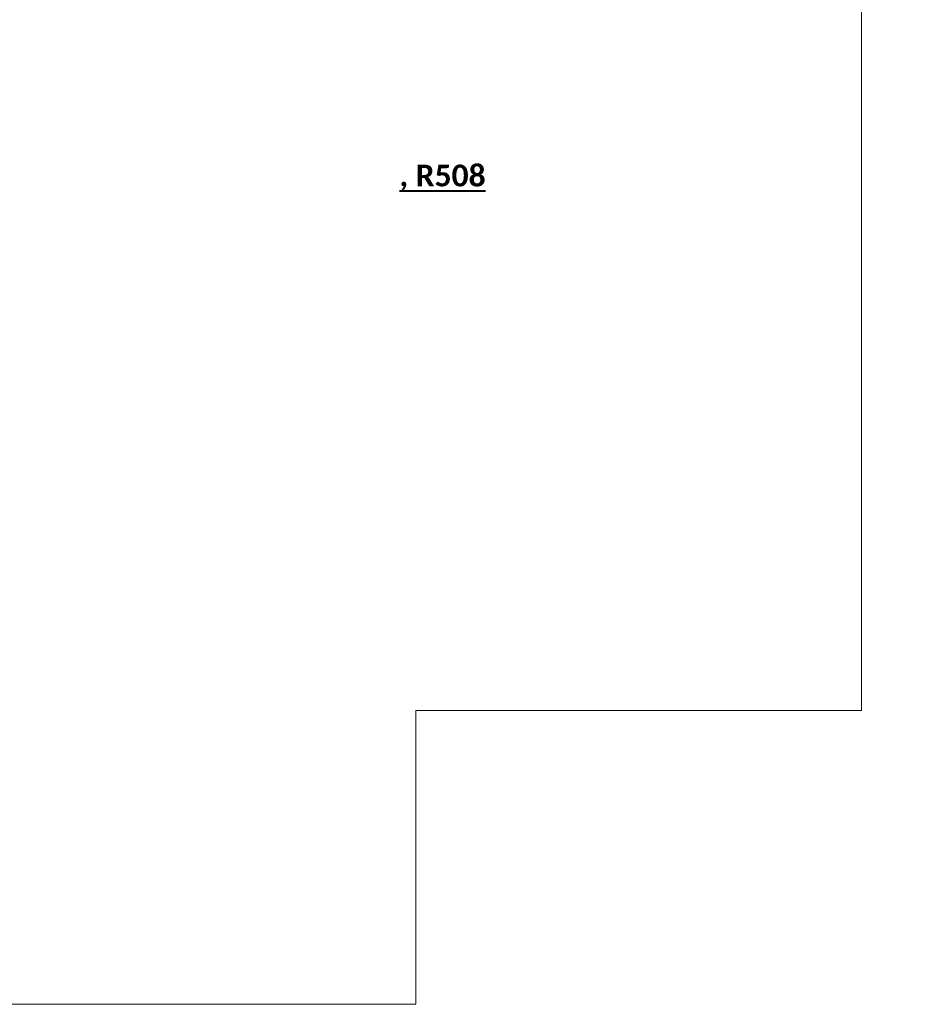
# Model space of a CAD drawing. Extents: x 2147430 to 2149265, y 2147284 to 2147540.
# Tile 8 of 14: x 2147692 to 2147814, y 2147284 to 2147420. Entities that reach past the tile are written whole.
import ezdxf
from ezdxf.enums import TextEntityAlignment as Align

# ---------------------------------------------------------------- set-up
doc = ezdxf.new("R2010")
doc.units = 0
doc.header["$MEASUREMENT"] = 0
doc.layers.add('B_ANNO_NOPLOT', color=47, linetype='Continuous', lineweight=18, plot=False)
doc.layers.add('B_ANNO_TEXT', color=7, linetype='Continuous', lineweight=18)
doc.layers.add('B_ANNO_TEXT_TITLE', color=7, linetype='Continuous', lineweight=40)
doc.styles.get("Standard").update_dxf_attribs({"font": 'calibri.ttf'})
doc.styles.add('Title', font='calibrib.ttf', dxfattribs={"height": 0.125})

# ---------------------------------------------------------------- blocks, each defined once
blk = doc.blocks.new('*U265')
at = {"layer": 'B_ANNO_NOPLOT', "flags": 128}
blk.add_lwpolyline([(2147429.679, 2147284.4533), (2147429.679, 2147536.4533), (2147753.6067, 2147536.4533), (2147753.6067, 2147523.3084), (2147807.679, 2147523.3084), (2147807.679, 2147324.9529), (2147746.2498, 2147324.9529), (2147746.2498, 2147284.4533)], close=True, dxfattribs=at)
blk = doc.blocks.new('*U57')
at = {"layer": 'B_ANNO_NOPLOT', "flags": 128}
blk.add_lwpolyline([(2147429.68, 2147284.45), (2147429.68, 2147536.45), (2147753.61, 2147536.45), (2147753.61, 2147523.31), (2147807.68, 2147523.31), (2147807.68, 2147324.95), (2147746.25, 2147324.95), (2147746.25, 2147284.45)], close=True, dxfattribs=at)
at = {"layer": 'B_ANNO_TEXT'}
for tag, p in [('BN1', (2147748.72, 2147489.02)), ('BN3', (2147756.97, 2147489.02)), ('BN2', (2147748.72, 2147481.76)), ('BN4', (2147756.97, 2147481.76))]:
    blk.add_attdef(tag, text='', height=1.5, dxfattribs=at).set_placement(p, align=Align.MIDDLE_CENTER)
blk = doc.blocks.new('*U300')
at = {"layer": 'B_ANNO_NOPLOT', "flags": 128}
blk.add_lwpolyline([(2147429.68, 2147284.45), (2147429.68, 2147536.45), (2147753.61, 2147536.45), (2147753.61, 2147523.31), (2147807.68, 2147523.31), (2147807.68, 2147324.95), (2147746.25, 2147324.95), (2147746.25, 2147284.45)], close=True, dxfattribs=at)
at = {"layer": 'B_ANNO_TEXT'}
for tag, p in [('LN3', (2147766.58, 2147474.35)), ('LN4', (2147766.58, 2147470.72))]:
    blk.add_attdef(tag, text='', height=1.5, dxfattribs=at).set_placement(p, align=Align.MIDDLE_CENTER)
at = {"layer": 'B_ANNO_TEXT_TITLE', "insert": (2147749.93, 2147398.42), "char_height": 3, "width": 14.5387, "attachment_point": 5, "style": 'Title'}
blk.add_mtext('{\\L, R508}', dxfattribs=at)

msp = doc.modelspace()

# ---------------------------------------------------------------- block references
msp.add_blockref('*U265', (0, 0))

# ---------------------------------------------------------------- next in the draw order: block references
for name in ['*U57', '*U300']:
    msp.add_blockref(name, (0, 0))

doc.saveas('drawing.dxf')
